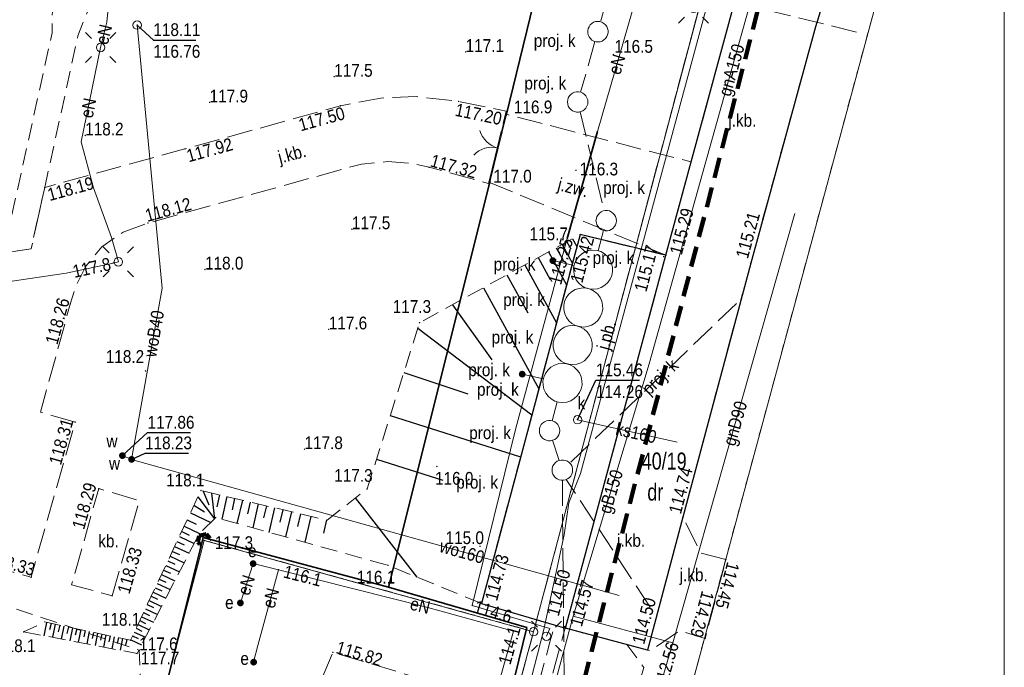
# Model space of a CAD drawing. Header units: metres. Extents: x 6532801 to 6532945, y 6021209 to 6021424.
# Tile 7 of 12: x 6532887 to 6532944, y 6021257 to 6021295. Entities that reach past the tile are written whole.
import ezdxf
from ezdxf.enums import TextEntityAlignment as Align

# ---------------------------------------------------------------- set-up
doc = ezdxf.new("R2010")
doc.units = ezdxf.units.M
doc.header["$MEASUREMENT"] = 0
for name, pattern in [('1.0_0.5', [1.5, 1, -0.5]), ('1.5_0.5', [2, 1.5, -0.5]), ('219-500', [0]), ('4', [1.8, 1.2, -0.6]), ('egug-500', [1, 0.5, -0.5]), ('otob_500', [0])]:
    doc.linetypes.add(name, pattern=pattern)
doc.layers.get('0').update_dxf_attribs({"color": 2, "linetype": 'CONTINUOUS', "lineweight": 5})
for name, color, linetype in [('000 Inne (niezydentyfikowane)', 7, 'CONTINUOUS'), ('202-punkt graniczny', 7, 'CONTINUOUS'), ('203-punkt graniczny', 7, 'CONTINUOUS'), ('210-oznaczenie konturu użytku gruntowego', 7, 'CONTINUOUS'), ('211-numer działki ewidencyjnej', 7, 'CONTINUOUS'), ('218-kontur użytku gruntowego', 7, 'CONTINUOUS'), ('219-działka ewidencyjna', 7, 'CONTINUOUS'), ('brama', 7, 'CONTINUOUS'), ('chodnik', 7, 'CONTINUOUS'), ('elektroenergetyczne urządzenie techniczne', 7, 'CONTINUOUS'), ('elektroenergetyczne urządzenie techniczne-Atr17', 7, 'CONTINUOUS'), ('jezdnia', 7, 'CONTINUOUS'), ('jezdnia-Atr17', 7, 'CONTINUOUS'), ('kanalizacyjne urządzenie techniczne - ob. projektowany', 7, 'CONTINUOUS'), ('kanalizacyjne urządzenie techniczne - ob. projektowany-Atr17', 7, 'CONTINUOUS'), ('komora podziemna', 7, 'CONTINUOUS'), ('krawężnik', 7, 'CONTINUOUS'), ('latarnia', 7, 'CONTINUOUS'), ('Obszar opracowania', 7, 'CONTINUOUS'), ('obszar utwardzony', 7, 'CONTINUOUS'), ('obszar utwardzony-Atr17', 7, 'CONTINUOUS'), ('obudowa ochronna przewodu', 7, 'CONTINUOUS'), ('ogrodzenie trwałe', 7, 'CONTINUOUS'), ('pikieta naturalna', 7, 'CONTINUOUS'), ('pikieta naturalna-Atr2', 7, 'CONTINUOUS'), ('pikieta sztuczna', 7, 'CONTINUOUS'), ('pikieta sztuczna-Atr2', 7, 'CONTINUOUS'), ('przewód elektroenergetyczny podziemny', 7, 'CONTINUOUS'), ('przewód elektroenergetyczny podziemny - ob. projektowany', 7, 'CONTINUOUS'), ('przewód elektroenergetyczny podziemny-Atr1', 7, 'CONTINUOUS'), ('przewód gazowy', 7, 'CONTINUOUS'), ('przewód gazowy-Atr1', 7, 'CONTINUOUS'), ('przewód kanalizacyjny', 7, 'CONTINUOUS'), ('przewód kanalizacyjny - ob. projektowany', 7, 'CONTINUOUS'), ('przewód kanalizacyjny - ob. projektowany-Atr1', 7, 'CONTINUOUS'), ('przewód kanalizacyjny-Atr1', 7, 'CONTINUOUS'), ('przewód telekomunikacyjny podziemny - ob. projektowany', 7, 'CONTINUOUS'), ('przewód wodociągowy', 7, 'CONTINUOUS'), ('przewód wodociągowy-Atr1', 7, 'CONTINUOUS'), ('Ramki i opis wydruku', 7, 'CONTINUOUS'), ('rzędna', 7, 'CONTINUOUS'), ('rzędna-Atr2', 7, 'CONTINUOUS'), ('rzędna-Atr3', 7, 'CONTINUOUS'), ('skarpa nieumocniona', 7, 'CONTINUOUS'), ('studnia kanalizacyjna - ob. projektowany', 7, 'CONTINUOUS'), ('studnia kanalizacyjna - ob. projektowany-Atr17', 7, 'CONTINUOUS'), ('właz do komory lub kanału - okrągły', 7, 'CONTINUOUS'), ('właz do komory lub kanału - okrągły-Atr17', 7, 'CONTINUOUS'), ('zadrzewienie  zakrzewienie', 7, 'CONTINUOUS'), ('zasuwa lub zawór', 7, 'CONTINUOUS'), ('zasuwa lub zawór-Atr17', 7, 'CONTINUOUS')]:
    doc.layers.add(name, color=color, linetype=linetype)
doc.styles.get("Standard").update_dxf_attribs({"font": 'Working1250', "width": 0.75})
doc.linetypes.add('902-500', pattern='A,3.75,0,[1,ksztalty.shx,S=0.5,R=0,X=0,Y=0],3.75', length=7.5)

# ---------------------------------------------------------------- blocks, each defined once
blk = doc.blocks.new('203')
at = {"linetype": 'Continuous', "lineweight": 0}
h = blk.add_hatch(color=0, dxfattribs=at)
edge = h.paths.add_edge_path()
edge.add_arc((0, 0), 0.045, 0, 360)
blk = doc.blocks.new('202')
at = {"color": 0, "linetype": 'Continuous', "lineweight": 0}
blk.add_circle((0, 0), 0.25, dxfattribs=at)
blk = doc.blocks.new('PW01')
at = {"linetype": 'Continuous', "lineweight": 13}
h = blk.add_hatch(color=0, dxfattribs=at)
edge = h.paths.add_edge_path()
edge.add_arc((0, 0), 0.045, 0, 360)
blk = doc.blocks.new('US25')
at = {"linetype": 'Continuous', "lineweight": 0}
h = blk.add_hatch(color=0, dxfattribs=at)
edge = h.paths.add_edge_path()
edge.add_arc((0, 0), 0.2, 0, 360)
blk = doc.blocks.new('US22')
at = {"color": 0, "linetype": 'Continuous', "lineweight": 13}
blk.add_circle((0, 0), 0.25, dxfattribs=at)
blk = doc.blocks.new('SM01')
at = {"color": 0, "linetype": 'Continuous', "lineweight": 13}
for p, q in [((-0.53, 0.531), (-0.883, 0.884)), ((0.531, 0.531), (0.884, 0.884)), ((-0.53, -0.53), (-0.883, -0.883)), ((0.531, -0.53), (0.884, -0.883))]:
    blk.add_line(p, q, dxfattribs=at)
blk.add_circle((0, 0), 0.25, dxfattribs=at)
blk = doc.blocks.new('OK02')
at = {"color": 0, "linetype": 'Continuous', "lineweight": 0}
for centre, start, end in [((-1.5, 0), 0, 60), ((1.5, 0), 120, 180)]:
    blk.add_arc(centre, 1.5, start, end, dxfattribs=at)
blk = doc.blocks.new('US15')
at = {"color": 0, "linetype": 'Continuous', "lineweight": 13}
blk.add_circle((0, 0), 0.25, dxfattribs=at)

msp = doc.modelspace()

# ---------------------------------------------------------------- linework, layer by layer
at = {"layer": '000 Inne (niezydentyfikowane)', "color": 7, "linetype": 'Continuous', "lineweight": 25, "flags": 128}
for points in [[(6532918.77, 6021282.23), (6532918.99, 6021281.82)], [(6532919.1, 6021282.41), (6532919.35, 6021281.95)], [(6532917.68, 6021281.63), (6532918.75, 6021279.69)], [(6532918.14, 6021281.88), (6532918.54, 6021281.14)], [(6532918.48, 6021282.07), (6532919.09, 6021280.96)], [(6532917.08, 6021281.3), (6532917.79, 6021280.02)], [(6532916.29, 6021280.87), (6532918.15, 6021277.47)], [(6532915.24, 6021280.29), (6532916.47, 6021278.05)], [(6532913.86, 6021279.53), (6532917.12, 6021273.59)], [(6532912.03, 6021278.53), (6532914.36, 6021275.29)], [(6532910, 6021277.16), (6532916.7, 6021272.05)], [(6532909.18, 6021274.55), (6532912.94, 6021273.3)], [(6532908.37, 6021272.01), (6532916.04, 6021269.58)], [(6532907.57, 6021269.46), (6532911.46, 6021268.22)], [(6532897.06, 6021267.24), (6532898.04, 6021265.95)], [(6532897.38, 6021267.58), (6532897.71, 6021266.76)], [(6532897.87, 6021267.46), (6532898.04, 6021265.95)], [(6532898.33, 6021267.35), (6532898.18, 6021266.65)], [(6532898.77, 6021267.25), (6532898.46, 6021265.92)], [(6532899.22, 6021267.14), (6532899.07, 6021266.47)], [(6532906.32, 6021267.17), (6532909.94, 6021262.52)], [(6532896.83, 6021266.74), (6532897.44, 6021266.35)], [(6532899.68, 6021267.04), (6532899.36, 6021265.67)], [(6532900.14, 6021266.93), (6532899.98, 6021266.24)], [(6532900.61, 6021266.82), (6532900.29, 6021265.42)], [(6532901.09, 6021266.71), (6532900.92, 6021266)], [(6532901.57, 6021266.59), (6532901.23, 6021265.15)], [(6532896.62, 6021266.29), (6532897.82, 6021265.73)], [(6532902.06, 6021266.48), (6532901.89, 6021265.75)], [(6532902.57, 6021266.36), (6532902.22, 6021264.88)], [(6532903.09, 6021266.24), (6532902.92, 6021265.49)], [(6532903.7, 6021266.09), (6532903.35, 6021264.57)], [(6532896.26, 6021265.52), (6532897.16, 6021265.09)], [(6532896.43, 6021265.88), (6532896.95, 6021265.64)], [(6532904.62, 6021265.88), (6532904.44, 6021265.1)], [(6532895.97, 6021264.9), (6532896.84, 6021264.49)], [(6532896.11, 6021265.2), (6532896.55, 6021264.99)], [(6532895.69, 6021264.32), (6532896.54, 6021263.92)], [(6532895.83, 6021264.61), (6532896.26, 6021264.41)], [(6532895.43, 6021263.75), (6532896.25, 6021263.36)], [(6532895.56, 6021264.03), (6532895.98, 6021263.84)], [(6532895.17, 6021263.2), (6532895.97, 6021262.82)], [(6532895.3, 6021263.48), (6532895.7, 6021263.28)], [(6532894.91, 6021262.67), (6532895.7, 6021262.3)], [(6532895.04, 6021262.93), (6532895.44, 6021262.75)], [(6532894.55, 6021261.89), (6532894.93, 6021261.71)], [(6532894.67, 6021262.15), (6532895.43, 6021261.79)], [(6532894.79, 6021262.4), (6532895.18, 6021262.22)], [(6532894.31, 6021261.39), (6532894.68, 6021261.22)], [(6532894.43, 6021261.64), (6532895.17, 6021261.29)], [(6532894.08, 6021260.9), (6532894.44, 6021260.73)], [(6532894.2, 6021261.14), (6532894.92, 6021260.8)], [(6532893.75, 6021260.19), (6532894.44, 6021259.87)], [(6532893.86, 6021260.43), (6532894.21, 6021260.26)], [(6532893.97, 6021260.66), (6532894.68, 6021260.33)], [(6532888.16, 6021259.86), (6532887.99, 6021259.07)], [(6532888.42, 6021259.8), (6532888.33, 6021259.41)], [(6532888.67, 6021259.75), (6532888.51, 6021258.98)], [(6532888.93, 6021259.7), (6532888.85, 6021259.31)], [(6532889.18, 6021259.64), (6532889.02, 6021258.88)], [(6532889.44, 6021259.59), (6532889.35, 6021259.21)], [(6532893.54, 6021259.74), (6532894.2, 6021259.42)], [(6532893.64, 6021259.96), (6532893.98, 6021259.8)], [(6532889.69, 6021259.53), (6532889.53, 6021258.78)], [(6532889.93, 6021259.48), (6532889.85, 6021259.11)], [(6532890.18, 6021259.43), (6532890.02, 6021258.69)], [(6532890.43, 6021259.38), (6532890.35, 6021259.01)], [(6532890.67, 6021259.33), (6532890.52, 6021258.59)], [(6532890.92, 6021259.27), (6532890.84, 6021258.91)], [(6532891.16, 6021259.22), (6532891.01, 6021258.5)], [(6532891.41, 6021259.17), (6532891.33, 6021258.81)], [(6532891.65, 6021259.12), (6532891.5, 6021258.41)], [(6532891.9, 6021259.07), (6532891.82, 6021258.71)], [(6532892.14, 6021259.01), (6532891.99, 6021258.31)], [(6532893.22, 6021259.06), (6532893.54, 6021258.91)], [(6532893.32, 6021259.28), (6532893.97, 6021258.98)], [(6532893.43, 6021259.51), (6532893.76, 6021259.35)], [(6532892.39, 6021258.96), (6532892.31, 6021258.61)], [(6532892.63, 6021258.91), (6532892.48, 6021258.22)], [(6532892.88, 6021258.86), (6532892.8, 6021258.52)], [(6532893.11, 6021258.83), (6532893.74, 6021258.53)]]:
    msp.add_lwpolyline(points, dxfattribs=at)
at = {"layer": '218-kontur użytku gruntowego', "color": 3, "linetype": 'egug-500', "lineweight": 18, "flags": 128}
for points in [[(6532916.81, 6021259.31), (6532927.56, 6021299.83)], [(6532927.56, 6021299.83), (6532916.81, 6021259.31)], [(6532918.6, 6021228.38), (6532937.08, 6021296.73)], [(6532897.43, 6021264.68), (6532892.4, 6021245.52)], [(6532892.4, 6021245.52), (6532897.43, 6021264.68)], [(6532916.81, 6021259.31), (6532897.43, 6021264.68)], [(6532897.43, 6021264.68), (6532916.81, 6021259.31)], [(6532911.56, 6021240.01), (6532916.81, 6021259.31)], [(6532916.81, 6021259.31), (6532911.56, 6021240.01)]]:
    msp.add_lwpolyline(points, dxfattribs=at)
at = {"layer": '219-działka ewidencyjna', "color": 7, "linetype": '219-500', "lineweight": 18, "flags": 128}
for points in [[(6532916.81, 6021259.31), (6532927.56, 6021299.83)], [(6532918.6, 6021228.38), (6532937.08, 6021296.73)], [(6532892.4, 6021245.52), (6532897.43, 6021264.68)], [(6532897.43, 6021264.68), (6532916.81, 6021259.31)], [(6532911.56, 6021240.01), (6532916.81, 6021259.31)]]:
    msp.add_lwpolyline(points, dxfattribs=at)
at = {"layer": 'brama', "color": 7, "linetype": 'otob_500', "lineweight": 18, "flags": 128}
msp.add_lwpolyline([(6532914.25, 6021285.82), (6532915.2, 6021289.66)], dxfattribs=at)
at = {"layer": 'chodnik', "color": 7, "linetype": '1.0_0.5', "lineweight": 18, "flags": 128}
for points in [[(6532836.38, 6021276.95), (6532836, 6021275.52), (6532837.49, 6021275.09), (6532841.39, 6021274.88), (6532841.86, 6021274.9), (6532857.45, 6021277.24), (6532873.99, 6021279.78), (6532887.25, 6021281.82), (6532888.05, 6021285.42), (6532890, 6021294.34), (6532890.44, 6021295.45), (6532890.98, 6021296.57), (6532891.48, 6021297.36), (6532891.88, 6021297.88), (6532892.05, 6021298.04), (6532892.62, 6021298.83), (6532889.16, 6021299.86), (6532887.46, 6021303.04), (6532888.51, 6021306.47), (6532888.4, 6021306.45), (6532887.42, 6021306.16), (6532886.5, 6021306.03), (6532885.52, 6021306.13), (6532877.88, 6021308.38), (6532877.34, 6021308.96), (6532877.08, 6021309.62), (6532877.04, 6021310.58), (6532878.91, 6021317.42), (6532877.47, 6021317.85), (6532875.56, 6021310.81), (6532872.51, 6021299.67), (6532841.9, 6021276.52), (6532841.48, 6021276.4), (6532837.9, 6021276.61)], [(6532846.75, 6021277.17), (6532846.36, 6021277.93), (6532873.39, 6021298.4), (6532873.92, 6021299.04), (6532875.09, 6021303.24), (6532875.36, 6021303.68), (6532876.32, 6021304.26), (6532877.27, 6021304.48), (6532878.25, 6021304.49), (6532882.1, 6021303.34), (6532883.4, 6021302.59), (6532884.91, 6021301.3), (6532887.28, 6021298.79), (6532887.78, 6021298.01), (6532888.19, 6021296.98), (6532888.5, 6021295.75), (6532888.48, 6021294.51), (6532886.04, 6021283.44), (6532885.63, 6021283.14), (6532876.66, 6021281.75), (6532869.77, 6021280.7)]]:
    msp.add_lwpolyline(points, close=True, dxfattribs=at)
at = {"layer": 'jezdnia', "color": 7, "linetype": '1.5_0.5', "lineweight": 18, "flags": 128}
for points in [[(6532926.08, 6021286.92), (6532924.59, 6021281.44), (6532918.68, 6021259.51), (6532922.3, 6021258.55), (6532923.51, 6021258.23), (6532923.66, 6021258.19), (6532925.4, 6021259.36), (6532926.9, 6021258.91), (6532928.12, 6021263.55), (6532926.64, 6021263.94), (6532925.59, 6021266.05), (6532929.58, 6021280.97), (6532933.39, 6021294.87), (6532933.66, 6021295.75), (6532928.78, 6021296.89)], [(6532878.33, 6021267.69), (6532877.66, 6021265.21), (6532887.25, 6021262.51), (6532889.84, 6021271.63), (6532887.8, 6021272.22), (6532889.55, 6021278.57), (6532889.88, 6021279.64), (6532890.46, 6021280.79), (6532891.41, 6021281.94), (6532892.66, 6021282.8), (6532894.12, 6021283.33), (6532906.68, 6021286.8), (6532908.22, 6021286.94), (6532909.66, 6021286.84), (6532910.66, 6021286.61), (6532914.16, 6021285.66), (6532915.2, 6021289.9), (6532912.4, 6021290.48), (6532909.91, 6021290.76), (6532907.82, 6021290.68), (6532905.44, 6021290.22), (6532896.3, 6021287.69), (6532888.05, 6021285.42), (6532887.25, 6021281.82), (6532873.99, 6021279.78), (6532875.7, 6021276.43), (6532876.73, 6021276.18), (6532882.23, 6021274.64), (6532882.7, 6021274.24), (6532882.92, 6021273.65), (6532882.95, 6021273.05), (6532882.81, 6021272.26), (6532881.85, 6021268.81), (6532881.56, 6021268.2), (6532881.22, 6021267.76), (6532880.76, 6021267.51), (6532880.06, 6021267.35), (6532879.38, 6021267.41)], [(6532914.18, 6021285.74), (6532924.59, 6021281.44), (6532926.08, 6021286.92), (6532915.18, 6021289.73)], [(6532913.74, 6021260.97), (6532918.68, 6021259.51), (6532924.59, 6021281.44), (6532919.54, 6021282.65)], [(6532907.09, 6021255.44), (6532914.21, 6021253.08), (6532914.79, 6021255.15), (6532905, 6021258.1), (6532904.24, 6021256.32), (6532906.12, 6021255.71)]]:
    msp.add_lwpolyline(points, close=True, dxfattribs=at)
msp.add_lwpolyline([(6532912.529, 6021219.41), (6532912.98, 6021221.51), (6532918.95, 6021242.26), (6532923.29, 6021257.2), (6532922.3, 6021258.55), (6532918.66, 6021259.53), (6532914.51, 6021244.27), (6532908.85, 6021221.97), (6532908.29, 6021219.41)], dxfattribs=at)
at = {"layer": 'kanalizacyjne urządzenie techniczne - ob. projektowany', "color": 34, "linetype": 'Continuous', "lineweight": 18, "flags": 128}
for points in [[(6532920.15, 6021294.17), (6532920.07, 6021294.27), (6532920.02, 6021294.39), (6532919.99, 6021294.51), (6532919.99, 6021294.64), (6532920.02, 6021294.76), (6532920.07, 6021294.87), (6532920.14, 6021294.98), (6532920.23, 6021295.06), (6532920.34, 6021295.13), (6532920.46, 6021295.17), (6532920.58, 6021295.18), (6532920.71, 6021295.17), (6532920.83, 6021295.13), (6532920.94, 6021295.07), (6532921.03, 6021294.99), (6532921.11, 6021294.89), (6532921.16, 6021294.77), (6532921.19, 6021294.65), (6532921.19, 6021294.52), (6532921.16, 6021294.4), (6532921.11, 6021294.29), (6532921.04, 6021294.18), (6532920.95, 6021294.1), (6532920.84, 6021294.03), (6532920.72, 6021293.99), (6532920.6, 6021293.98), (6532920.47, 6021293.99), (6532920.35, 6021294.03), (6532920.24, 6021294.09)], [(6532919.46, 6021279.81), (6532919.32, 6021280), (6532919.22, 6021280.22), (6532919.17, 6021280.46), (6532919.16, 6021280.7), (6532919.21, 6021280.93), (6532919.31, 6021281.15), (6532919.45, 6021281.35), (6532919.62, 6021281.51), (6532919.83, 6021281.64), (6532920.06, 6021281.71), (6532920.3, 6021281.74), (6532920.54, 6021281.72), (6532920.77, 6021281.65), (6532920.98, 6021281.53), (6532921.16, 6021281.37), (6532921.3, 6021281.18), (6532921.4, 6021280.96), (6532921.45, 6021280.72), (6532921.46, 6021280.48), (6532921.41, 6021280.25), (6532921.31, 6021280.03), (6532921.17, 6021279.83), (6532921, 6021279.67), (6532920.79, 6021279.54), (6532920.56, 6021279.47), (6532920.32, 6021279.44), (6532920.08, 6021279.46), (6532919.85, 6021279.53), (6532919.64, 6021279.65)], [(6532919.04, 6021279.29), (6532919.25, 6021279.42), (6532919.48, 6021279.49), (6532919.72, 6021279.52), (6532919.96, 6021279.5), (6532920.19, 6021279.43), (6532920.4, 6021279.31), (6532920.58, 6021279.15), (6532920.72, 6021278.96), (6532920.82, 6021278.74), (6532920.87, 6021278.5), (6532920.88, 6021278.26), (6532920.83, 6021278.03), (6532920.73, 6021277.81), (6532920.59, 6021277.61), (6532920.42, 6021277.45), (6532920.21, 6021277.32), (6532919.98, 6021277.25), (6532919.74, 6021277.22), (6532919.5, 6021277.24), (6532919.27, 6021277.31), (6532919.06, 6021277.43), (6532918.88, 6021277.59), (6532918.74, 6021277.78), (6532918.64, 6021278), (6532918.59, 6021278.24), (6532918.58, 6021278.48), (6532918.63, 6021278.71), (6532918.73, 6021278.93), (6532918.87, 6021279.13)], [(6532918.26, 6021275.38), (6532918.12, 6021275.57), (6532918.02, 6021275.79), (6532917.97, 6021276.03), (6532917.96, 6021276.27), (6532918.01, 6021276.5), (6532918.11, 6021276.72), (6532918.25, 6021276.92), (6532918.42, 6021277.08), (6532918.63, 6021277.21), (6532918.86, 6021277.28), (6532919.1, 6021277.31), (6532919.34, 6021277.29), (6532919.57, 6021277.22), (6532919.78, 6021277.1), (6532919.96, 6021276.94), (6532920.1, 6021276.75), (6532920.2, 6021276.53), (6532920.25, 6021276.29), (6532920.26, 6021276.05), (6532920.21, 6021275.82), (6532920.11, 6021275.6), (6532919.97, 6021275.4), (6532919.8, 6021275.24), (6532919.59, 6021275.11), (6532919.36, 6021275.04), (6532919.12, 6021275.01), (6532918.88, 6021275.03), (6532918.65, 6021275.1), (6532918.44, 6021275.22)], [(6532917.66, 6021273.15), (6532917.52, 6021273.34), (6532917.42, 6021273.56), (6532917.37, 6021273.8), (6532917.36, 6021274.04), (6532917.41, 6021274.27), (6532917.51, 6021274.49), (6532917.65, 6021274.69), (6532917.82, 6021274.85), (6532918.03, 6021274.98), (6532918.26, 6021275.05), (6532918.5, 6021275.08), (6532918.74, 6021275.06), (6532918.97, 6021274.99), (6532919.18, 6021274.87), (6532919.36, 6021274.71), (6532919.5, 6021274.52), (6532919.6, 6021274.3), (6532919.65, 6021274.06), (6532919.66, 6021273.82), (6532919.61, 6021273.59), (6532919.51, 6021273.37), (6532919.37, 6021273.17), (6532919.2, 6021273.01), (6532918.99, 6021272.88), (6532918.76, 6021272.81), (6532918.52, 6021272.78), (6532918.28, 6021272.8), (6532918.05, 6021272.87), (6532917.84, 6021272.99)]]:
    msp.add_lwpolyline(points, close=True, dxfattribs=at)
at = {"layer": 'krawężnik', "color": 7, "linetype": 'Continuous', "lineweight": 25, "flags": 128}
for points in [[(6532933.66, 6021295.75), (6532933.39, 6021294.87), (6532929.58, 6021280.97), (6532925.59, 6021266.05), (6532923.51, 6021258.23), (6532918.68, 6021259.51), (6532924.59, 6021281.44), (6532926.08, 6021286.92), (6532928.78, 6021296.89)], [(6532924.59, 6021281.44), (6532919.54, 6021282.65), (6532913.74, 6021260.97), (6532918.68, 6021259.51)]]:
    msp.add_lwpolyline(points, dxfattribs=at)
at = {"layer": 'Obszar opracowania', "color": 3, "linetype": '4', "lineweight": 200, "flags": 128}
msp.add_lwpolyline([(6532859.8, 6021351.42), (6532875.32, 6021346.3), (6532934.68, 6021313.91), (6532914.26, 6021235.16), (6532815.99, 6021257.34), (6532829.54, 6021340.4)], close=True, dxfattribs=at)
at = {"layer": 'Obszar opracowania', "color": 6, "linetype": '4', "lineweight": 200, "flags": 128}
msp.add_lwpolyline([(6532897.06, 6021264.59), (6532897.14, 6021264.94), (6532897.55, 6021265.04), (6532897.76, 6021264.79), (6532897.59, 6021264.43), (6532897.18, 6021264.43), (6532897.07, 6021264.58)], dxfattribs=at)
at = {"layer": 'obszar utwardzony', "color": 7, "linetype": '1.5_0.5', "lineweight": 18, "flags": 128}
msp.add_lwpolyline([(6532892.01, 6021261.42), (6532893.62, 6021267.02), (6532891.23, 6021267.72), (6532889.63, 6021262.07)], close=True, dxfattribs=at)
at = {"layer": 'obudowa ochronna przewodu', "color": 7, "linetype": 'Continuous', "lineweight": 35, "flags": 128}
msp.add_lwpolyline([(6532918.79, 6021282.43), (6532920.56, 6021288.72)], dxfattribs=at)
at = {"layer": 'ogrodzenie trwałe', "color": 7, "linetype": '902-500', "lineweight": 35, "flags": 128}
for points in [[(6532915.2, 6021289.66), (6532918.83, 6021304.52), (6532896.33, 6021311.46), (6532878.6, 6021316.69)], [(6532908.27, 6021261.93), (6532914.25, 6021285.82)], [(6532916.42, 6021259.56), (6532908.27, 6021261.93), (6532897.37, 6021264.85), (6532892.44, 6021245.16), (6532910.71, 6021240.22)], [(6532916.42, 6021259.56), (6532915.7, 6021256.67)]]:
    msp.add_lwpolyline(points, dxfattribs=at)
at = {"layer": 'przewód elektroenergetyczny podziemny', "color": 1, "linetype": 'Continuous', "lineweight": 18, "flags": 128}
for points in [[(6532849.03, 6021323.68), (6532847.28, 6021321.84), (6532854.39, 6021313.88), (6532859.97, 6021317.13), (6532866.1, 6021318.2), (6532870.54, 6021317.81), (6532883.57, 6021315.79), (6532887.35, 6021315.4), (6532889.54, 6021314.13), (6532908.66, 6021308.67), (6532920.57, 6021306.28), (6532926.79, 6021304.62), (6532928.01, 6021302.62), (6532928.37, 6021301.6), (6532928.37, 6021300.93), (6532927.97, 6021299.64), (6532919.57, 6021268.6), (6532918.88, 6021266.88), (6532918.61, 6021265.01), (6532917.42, 6021259.43), (6532912.31, 6021239.61), (6532911.67, 6021239.71)], [(6532917.57, 6021259.04), (6532917.77, 6021259.49), (6532913.2, 6021260.85), (6532915.77, 6021271.28), (6532918.79, 6021282.43), (6532920.56, 6021288.72), (6532922.87, 6021296.66), (6532925.82, 6021295.98), (6532926.22, 6021295.96), (6532926.98, 6021299.53), (6532928.92, 6021299.11), (6532934.85, 6021297.7), (6532936.13, 6021297.23), (6532937.11, 6021297.68), (6532939.16, 6021299.06), (6532940.17, 6021298.88), (6532941.44, 6021300.59)], [(6532891.34, 6021293.65), (6532891.7, 6021295.13), (6532892, 6021298.11), (6532892.65, 6021299.17)], [(6532874.14, 6021278.13), (6532875.25, 6021278.31), (6532889.32, 6021280.38), (6532892.08, 6021280.98), (6532892.38, 6021281.05), (6532891.98, 6021282.48), (6532890.91, 6021285.4), (6532890.2, 6021288.1), (6532891.34, 6021293.65)], [(6532900.31, 6021263.31), (6532899.56, 6021261)], [(6532900.31, 6021263.31), (6532901.8, 6021262.95), (6532900.58, 6021258.49), (6532900.34, 6021257.52)], [(6532901.8, 6021262.95), (6532910.58, 6021260.74), (6532915.62, 6021259.35), (6532913.65, 6021252.36), (6532913.05, 6021250.11)]]:
    msp.add_lwpolyline(points, dxfattribs=at)
at = {"layer": 'przewód elektroenergetyczny podziemny - ob. projektowany', "color": 1, "linetype": '1.5_0.5', "lineweight": 18, "flags": 128}
msp.add_lwpolyline([(6532907.168, 6021219.41), (6532907.52, 6021220.68), (6532908.68, 6021224.86), (6532908.73, 6021226.02), (6532910.7, 6021232.83), (6532911.08, 6021233.44), (6532915.48, 6021249.23), (6532915.47, 6021250.17), (6532917.79, 6021258.77), (6532917.94, 6021259.31)], dxfattribs=at)
at = {"layer": 'przewód gazowy', "color": 52, "linetype": 'Continuous', "lineweight": 18, "flags": 128}
for points in [[(6532888.97, 6021313.22), (6532931.02, 6021301.51), (6532923.61, 6021275.05)], [(6532932.17, 6021283.89), (6532925, 6021258.66), (6532919.14, 6021260.22), (6532916.25, 6021249.56), (6532912.84, 6021237.47), (6532908.184, 6021219.41)], [(6532923.61, 6021275.05), (6532919.14, 6021260.22)], [(6532925, 6021258.66), (6532920.38, 6021242.9), (6532920.15, 6021242.26), (6532920.1, 6021241.69), (6532919.85, 6021239.03), (6532910.9, 6021241.46), (6532904.21, 6021243.4), (6532903.66, 6021243.56), (6532902.82, 6021243.78)]]:
    msp.add_lwpolyline(points, dxfattribs=at)
at = {"layer": 'przewód kanalizacyjny', "color": 34, "linetype": 'Continuous', "lineweight": 18, "flags": 128}
msp.add_lwpolyline([(6532919.4, 6021271.77), (6532925.25, 6021270.46)], dxfattribs=at)
at = {"layer": 'przewód kanalizacyjny - ob. projektowany', "color": 34, "linetype": '1.5_0.5', "lineweight": 18, "flags": 128}
for points in [[(6532921.17, 6021296.66), (6532920.74, 6021295.16)], [(6532920.42, 6021294.01), (6532919.57, 6021291.02)], [(6532919.55, 6021289.87), (6532920.95, 6021284.05)], [(6532920.61, 6021281.7), (6532920.93, 6021282.89)], [(6532919.19, 6021280.84), (6532917.94, 6021281.12)], [(6532928.75, 6021278.61), (6532918.93, 6021269.22)], [(6532916.14, 6021274.45), (6532917.39, 6021274.18)], [(6532917.91, 6021271.7), (6532918.2, 6021272.82)], [(6532917.93, 6021270.56), (6532918.31, 6021269.38)], [(6532918.5, 6021268.21), (6532918.79, 6021237.47)], [(6532923.66, 6021260.75), (6532918.73, 6021268.26)]]:
    msp.add_lwpolyline(points, dxfattribs=at)
at = {"layer": 'przewód telekomunikacyjny podziemny - ob. projektowany', "color": 30, "linetype": '1.5_0.5', "lineweight": 18, "flags": 128}
msp.add_lwpolyline([(6532935.8, 6021294.56), (6532927.62, 6021296.55), (6532931.4, 6021309.79), (6532911.37, 6021315.95), (6532891.07, 6021322.56), (6532888.89, 6021323.53), (6532878.39, 6021327.06), (6532876, 6021331.23), (6532874.73, 6021334.62), (6532875.62, 6021336.63), (6532875.94, 6021337.16), (6532880.64, 6021341.49), (6532881.17, 6021340.69)], dxfattribs=at)
at = {"layer": 'przewód wodociągowy', "color": 5, "linetype": 'Continuous', "lineweight": 18, "flags": 128}
for points in [[(6532893.49, 6021294.97), (6532894.95, 6021279.51), (6532893.16, 6021269.44)], [(6532921.84, 6021261.43), (6532893.16, 6021269.44), (6532892.62, 6021269.66)]]:
    msp.add_lwpolyline(points, dxfattribs=at)
at = {"layer": 'Ramki i opis wydruku', "color": 7, "linetype": 'Continuous', "lineweight": 13, "flags": 128}
msp.add_lwpolyline([(6532801.1, 6021219.46), (6532944.5, 6021219.46), (6532944.5, 6021424.36), (6532801.1, 6021424.36)], close=True, dxfattribs=at)
at = {"layer": 'rzędna-Atr2', "color": 7, "flags": 128}
for points in [[(6532893.49, 6021294.97), (6532894.44, 6021294.09), (6532896.938, 6021294.09)], [(6532919.4, 6021271.77), (6532920.48, 6021274.09), (6532923.041, 6021274.09)], [(6532892.62, 6021269.66), (6532894.1, 6021271.01), (6532896.629, 6021271.01)], [(6532893.16, 6021269.44), (6532893.95, 6021269.8), (6532896.511, 6021269.8)]]:
    msp.add_lwpolyline(points, dxfattribs=at)
at = {"layer": 'skarpa nieumocniona', "color": 7, "linetype": '1.0_0.5', "lineweight": 18, "flags": 128}
msp.add_lwpolyline([(6532886.81, 6021259.3), (6532893.48, 6021258.03), (6532897.14, 6021265.07), (6532898.11, 6021266.02), (6532908.24, 6021263.21), (6532913.74, 6021260.97), (6532919.54, 6021282.65), (6532910.1, 6021277.47), (6532907.01, 6021267.7), (6532904.66, 6021265.87), (6532897.24, 6021267.61), (6532893.1, 6021258.81), (6532888.06, 6021259.88)], close=True, dxfattribs=at)
msp.add_lwpolyline([(6532886.81, 6021259.3), (6532893.48, 6021258.03), (6532897.14, 6021265.07), (6532898.11, 6021266.02), (6532908.24, 6021263.21), (6532913.74, 6021260.97), (6532919.54, 6021282.65), (6532910.1, 6021277.47), (6532907.01, 6021267.7), (6532904.66, 6021265.87), (6532897.24, 6021267.61), (6532893.1, 6021258.81), (6532888.06, 6021259.88)], close=True, dxfattribs=at)
at = {"layer": 'studnia kanalizacyjna - ob. projektowany', "color": 34, "linetype": 'Continuous', "lineweight": 18, "flags": 128}
for points in [[(6532920, 6021290.45), (6532919.99, 6021290.32), (6532919.95, 6021290.2), (6532919.89, 6021290.09), (6532919.8, 6021290), (6532919.7, 6021289.93), (6532919.59, 6021289.88), (6532919.46, 6021289.85), (6532919.34, 6021289.85), (6532919.22, 6021289.88), (6532919.1, 6021289.93), (6532919, 6021290), (6532918.92, 6021290.09), (6532918.85, 6021290.2), (6532918.82, 6021290.32), (6532918.8, 6021290.45), (6532918.82, 6021290.57), (6532918.85, 6021290.69), (6532918.92, 6021290.8), (6532919, 6021290.89), (6532919.1, 6021290.97), (6532919.22, 6021291.02), (6532919.34, 6021291.04), (6532919.46, 6021291.04), (6532919.59, 6021291.02), (6532919.7, 6021290.97), (6532919.8, 6021290.89), (6532919.89, 6021290.8), (6532919.95, 6021290.69), (6532919.99, 6021290.57)], [(6532921.68, 6021283.47), (6532921.67, 6021283.34), (6532921.63, 6021283.22), (6532921.57, 6021283.12), (6532921.48, 6021283.02), (6532921.38, 6021282.95), (6532921.27, 6021282.9), (6532921.15, 6021282.87), (6532921.02, 6021282.87), (6532920.9, 6021282.9), (6532920.78, 6021282.95), (6532920.68, 6021283.02), (6532920.6, 6021283.12), (6532920.53, 6021283.22), (6532920.5, 6021283.34), (6532920.48, 6021283.47), (6532920.5, 6021283.59), (6532920.53, 6021283.71), (6532920.6, 6021283.82), (6532920.68, 6021283.91), (6532920.78, 6021283.99), (6532920.9, 6021284.04), (6532921.02, 6021284.06), (6532921.15, 6021284.06), (6532921.27, 6021284.04), (6532921.38, 6021283.99), (6532921.48, 6021283.91), (6532921.57, 6021283.82), (6532921.63, 6021283.71), (6532921.67, 6021283.59)], [(6532917.2, 6021271.37), (6532917.26, 6021271.48), (6532917.34, 6021271.57), (6532917.45, 6021271.65), (6532917.56, 6021271.7), (6532917.68, 6021271.72), (6532917.81, 6021271.72), (6532917.93, 6021271.7), (6532918.05, 6021271.65), (6532918.15, 6021271.57), (6532918.23, 6021271.48), (6532918.29, 6021271.37), (6532918.33, 6021271.25), (6532918.35, 6021271.13), (6532918.33, 6021271), (6532918.29, 6021270.88), (6532918.23, 6021270.78), (6532918.15, 6021270.68), (6532918.05, 6021270.61), (6532917.93, 6021270.56), (6532917.81, 6021270.53), (6532917.68, 6021270.53), (6532917.56, 6021270.56), (6532917.45, 6021270.61), (6532917.34, 6021270.68), (6532917.26, 6021270.78), (6532917.2, 6021270.88), (6532917.16, 6021271), (6532917.15, 6021271.13), (6532917.16, 6021271.25)], [(6532919.1, 6021268.81), (6532919.09, 6021268.68), (6532919.05, 6021268.56), (6532918.99, 6021268.46), (6532918.9, 6021268.36), (6532918.8, 6021268.29), (6532918.69, 6021268.24), (6532918.56, 6021268.21), (6532918.44, 6021268.21), (6532918.31, 6021268.24), (6532918.2, 6021268.29), (6532918.1, 6021268.36), (6532918.01, 6021268.46), (6532917.95, 6021268.56), (6532917.91, 6021268.68), (6532917.9, 6021268.81), (6532917.91, 6021268.93), (6532917.95, 6021269.05), (6532918.01, 6021269.16), (6532918.1, 6021269.25), (6532918.2, 6021269.33), (6532918.31, 6021269.38), (6532918.44, 6021269.4), (6532918.56, 6021269.4), (6532918.69, 6021269.38), (6532918.8, 6021269.33), (6532918.9, 6021269.25), (6532918.99, 6021269.16), (6532919.05, 6021269.05), (6532919.09, 6021268.93)]]:
    msp.add_lwpolyline(points, close=True, dxfattribs=at)
at = {"layer": 'zadrzewienie  zakrzewienie', "color": 7, "linetype": '1.0_0.5', "lineweight": 18, "flags": 128}
msp.add_lwpolyline([(6532831.99, 6021261.81), (6532857.46, 6021257.54), (6532868.82, 6021257.7), (6532886.04, 6021251.03), (6532892.5, 6021250.89), (6532893.82, 6021252.7), (6532893.61, 6021258.22), (6532870.97, 6021265.81), (6532864.97, 6021263.96), (6532848.32, 6021270.45), (6532834.52, 6021272.1)], close=True, dxfattribs=at)

# ---------------------------------------------------------------- block references
at = {"layer": '202-punkt graniczny', "color": 7, "linetype": 'Continuous', "lineweight": 18}
msp.add_blockref('202', (6532916.81, 6021259.31), dxfattribs=at)
at = {"layer": '203-punkt graniczny', "color": 7, "linetype": 'Continuous', "lineweight": 18}
msp.add_blockref('203', (6532897.43, 6021264.68), dxfattribs=at)
at = {"layer": 'brama', "color": 7, "linetype": 'Continuous', "lineweight": 18, "rotation": 76.104}
msp.add_blockref('OK02', (6532914.725, 6021287.74), dxfattribs=at)
at = {"layer": 'elektroenergetyczne urządzenie techniczne', "color": 1, "linetype": 'Continuous', "lineweight": 18}
for p in [(6532900.31, 6021263.31), (6532899.56, 6021261), (6532900.34, 6021257.52)]:
    msp.add_blockref('US25', p, dxfattribs=at)
at = {"layer": 'kanalizacyjne urządzenie techniczne - ob. projektowany', "color": 34, "linetype": 'Continuous', "lineweight": 18}
for p in [(6532917.94, 6021281.12), (6532916.14, 6021274.45)]:
    msp.add_blockref('US25', p, dxfattribs=at)
at = {"layer": 'komora podziemna', "color": 5, "linetype": 'Continuous', "lineweight": 18}
msp.add_blockref('US15', (6532893.49, 6021294.97), dxfattribs=at)
at = {"layer": 'latarnia', "color": 7, "linetype": 'Continuous', "lineweight": 18}
for p in [(6532926.22, 6021295.96), (6532891.34, 6021293.65), (6532892.38, 6021281.05), (6532917.57, 6021259.04)]:
    msp.add_blockref('SM01', p, dxfattribs=at)
at = {"layer": 'pikieta naturalna', "color": 7, "linetype": 'Continuous', "lineweight": 13}
for p in [(6532912.81, 6021293.39), (6532921.5, 6021293.24), (6532905.08, 6021291.93), (6532897.75, 6021290.42), (6532915.18, 6021289.73), (6532890.43, 6021288.48), (6532919.3, 6021286.43), (6532914.18, 6021285.74), (6532906.12, 6021282.97), (6532918.76, 6021281.48), (6532897.48, 6021280.6), (6532904.76, 6021277.08), (6532910.1, 6021277.47), (6532893.98, 6021274.64), (6532903.33, 6021270.04), (6532911.12, 6021269.02), (6532907.01, 6021267.7), (6532897.24, 6021267.61), (6532898.11, 6021266.02), (6532913.66, 6021264.33), (6532908.24, 6021263.21), (6532886.81, 6021259.3), (6532893.1, 6021258.81), (6532893.48, 6021258.03), (6532893.61, 6021258.22)]:
    msp.add_blockref('PW01', p, dxfattribs=at)
at = {"layer": 'pikieta sztuczna', "color": 7, "linetype": 'Continuous', "lineweight": 13}
for p in [(6532912.4, 6021290.48), (6532905.44, 6021290.22), (6532896.3, 6021287.69), (6532910.66, 6021286.61), (6532888.05, 6021285.42), (6532894.12, 6021283.33), (6532919.54, 6021282.65), (6532924.46, 6021281.36), (6532924.59, 6021281.44), (6532929.58, 6021280.97), (6532889.55, 6021278.57), (6532889.84, 6021271.63), (6532891.23, 6021267.72), (6532925.59, 6021266.05), (6532928.12, 6021263.55), (6532887.25, 6021262.51), (6532892.01, 6021261.42), (6532913.74, 6021260.97), (6532918.64, 6021259.61), (6532918.68, 6021259.51), (6532926.9, 6021258.91), (6532905, 6021258.1), (6532923.51, 6021258.23)]:
    msp.add_blockref('PW01', p, dxfattribs=at)
at = {"layer": 'rzędna', "color": 5, "linetype": 'Continuous', "lineweight": 18}
for p in [(6532893.49, 6021294.97), (6532893.16, 6021269.44)]:
    msp.add_blockref('PW01', p, dxfattribs=at)
at = {"layer": 'rzędna', "color": 1, "linetype": 'Continuous', "lineweight": 18}
for p in [(6532918.79, 6021282.43), (6532901.8, 6021262.95), (6532913.2, 6021260.85), (6532915.62, 6021259.35)]:
    msp.add_blockref('PW01', p, dxfattribs=at)
at = {"layer": 'rzędna', "color": 1, "linetype": 'Continuous', "lineweight": 18, "rotation": 12.35}
msp.add_blockref('PW01', (6532892.08, 6021280.98), dxfattribs=at)
at = {"layer": 'rzędna', "color": 34, "linetype": 'Continuous', "lineweight": 18}
msp.add_blockref('PW01', (6532919.4, 6021271.77), dxfattribs=at)
at = {"layer": 'rzędna', "color": 5, "linetype": 'Continuous', "lineweight": 18, "rotation": 344.27}
msp.add_blockref('PW01', (6532892.62, 6021269.66), dxfattribs=at)
at = {"layer": 'rzędna', "color": 52, "linetype": 'Continuous', "lineweight": 18}
msp.add_blockref('PW01', (6532925, 6021258.66), dxfattribs=at)
at = {"layer": 'właz do komory lub kanału - okrągły', "color": 7, "linetype": 'Continuous', "lineweight": 18}
msp.add_blockref('US22', (6532919.4, 6021271.77), dxfattribs=at)
at = {"layer": 'zasuwa lub zawór', "color": 5, "linetype": 'Continuous', "lineweight": 18, "rotation": 344.27}
msp.add_blockref('US25', (6532892.62, 6021269.66), dxfattribs=at)
at = {"layer": 'zasuwa lub zawór', "color": 5, "linetype": 'Continuous', "lineweight": 18}
msp.add_blockref('US25', (6532893.16, 6021269.44), dxfattribs=at)

# ---------------------------------------------------------------- texts
at = {"layer": '210-oznaczenie konturu użytku gruntowego', "color": 3, "linetype": 'Continuous', "lineweight": 18, "width": 0.79}
msp.add_text('dr', height=1, dxfattribs=at).set_placement((6532923.5, 6021267.02))
at = {"layer": '211-numer działki ewidencyjnej', "color": 7, "linetype": 'Continuous', "lineweight": 18, "width": 0.79}
msp.add_text('40/19', height=1, dxfattribs=at).set_placement((6532923.17, 6021268.84))
at = {"layer": 'elektroenergetyczne urządzenie techniczne-Atr17', "color": 1, "width": 0.9}
for p in [(6532900.01, 6021263.69), (6532898.66, 6021260.65), (6532899.56, 6021257.36)]:
    msp.add_text('e', height=0.75, dxfattribs=at).set_placement(p)
at = {"layer": 'jezdnia-Atr17', "color": 7, "width": 0.9}
for p in [(6532928.26, 6021288.99), (6532921.72, 6021264.3), (6532925.4, 6021262.28)]:
    msp.add_text('j.kb.', height=0.75, dxfattribs=at).set_placement(p)
for s, rotation, p in [('j.kb.', 14.798, (6532901.89, 6021286.82)), ('j.zw.', 345.541, (6532918.17, 6021285.28)), ('j.pb.', 74.918, (6532921.24, 6021275.82))]:
    msp.add_text(s, height=0.75, rotation=rotation, dxfattribs=at).set_placement(p)
at = {"layer": 'kanalizacyjne urządzenie techniczne - ob. projektowany-Atr17', "color": 34, "width": 0.9}
for p in [(6532916.82, 6021293.68), (6532920.28, 6021280.92), (6532914.46, 6021280.54), (6532915.02, 6021278.45), (6532914.34, 6021276.25), (6532912.96, 6021274.33), (6532913.48, 6021273.18)]:
    msp.add_text('proj. k', height=0.75, dxfattribs=at).set_placement(p)
at = {"layer": 'obszar utwardzony-Atr17', "color": 7, "width": 0.9}
msp.add_text('kb.', height=0.75, dxfattribs=at).set_placement((6532891.2, 6021264.27))
at = {"layer": 'pikieta naturalna-Atr2', "color": 7, "width": 0.9}
for s, p in [('117.1', (6532912.81, 6021293.39)), ('116.5', (6532921.57, 6021293.34)), ('117.5', (6532905.08, 6021291.93)), ('117.9', (6532897.75, 6021290.42)), ('116.9', (6532915.65, 6021289.78)), ('118.2', (6532890.43, 6021288.48)), ('116.3', (6532919.52, 6021286.13)), ('117.0', (6532914.44, 6021285.71)), ('117.5', (6532906.12, 6021282.97)), ('115.7', (6532916.57, 6021282.32)), ('118.0', (6532897.48, 6021280.6)), ('117.3', (6532908.52, 6021278.05)), ('117.6', (6532904.76, 6021277.08)), ('118.2', (6532891.64, 6021275.11)), ('117.8', (6532903.33, 6021270.04)), ('117.3', (6532905.08, 6021268.12)), ('118.1', (6532895.19, 6021267.85)), ('116.0', (6532911.01, 6021267.95)), ('117.3', (6532898.05, 6021264.17)), ('115.0', (6532911.63, 6021264.46)), ('116.1', (6532906.41, 6021262.14)), ('118.1', (6532891.41, 6021259.66)), ('118.1', (6532885.25, 6021258.11)), ('117.6', (6532893.61, 6021258.22)), ('117.7', (6532893.71, 6021257.39))]:
    msp.add_text(s, height=0.75, dxfattribs=at).set_placement(p)
at = {"layer": 'pikieta sztuczna-Atr2', "color": 7, "width": 0.9}
for s, rotation, p in [('117.20', 348.297, (6532912.22, 6021290.01)), ('117.50', 15.472, (6532903.01, 6021289.08)), ('117.92', 15.472, (6532896.42, 6021287.26)), ('117.32', 344.814, (6532910.78, 6021287.03)), ('118.19', 15.384, (6532888.24, 6021284.98)), ('118.12', 15.444, (6532893.98, 6021283.75)), ('118.26', 74.592, (6532888.43, 6021276.24)), ('118.31', 74.146, (6532888.64, 6021269.16)), ('118.33', 344.275, (6532884.79, 6021263.69))]:
    msp.add_text(s, height=0.75, rotation=rotation, dxfattribs=at).set_placement(p, align=Align.MIDDLE_LEFT)
for s, rotation, p in [('115.29', 74.826, (6532925.52, 6021281.41)), ('115.21', 74.671, (6532929.41, 6021281.19)), ('115.42', 75.023, (6532919.67, 6021279.76)), ('115.17', 75.106, (6532923.44, 6021279.24)), ('114.74', 75.028, (6532925.47, 6021266.18)), ('114.45', 254.967, (6532928.21, 6021263.46)), ('114.50', 75.049, (6532918.28, 6021260.17)), ('114.57', 74.706, (6532919.64, 6021259.55)), ('114.50', 75.036, (6532923.31, 6021258.52)), ('114.29', 254.967, (6532926.72, 6021261.76)), ('115.82', -16.769, (6532905.13, 6021258.06))]:
    msp.add_text(s, height=0.75, rotation=rotation, dxfattribs=at).set_placement(p)
for s, rotation, p in [('118.29', 74.188, (6532889.64, 6021265.48)), ('118.33', 73.96, (6532892.31, 6021261.69)), ('114.73', 75.023, (6532913.93, 6021261.26))]:
    msp.add_text(s, height=0.75, rotation=rotation, dxfattribs=at).set_placement(p, align=Align.TOP_LEFT)
at = {"layer": 'przewód elektroenergetyczny podziemny-Atr1', "color": 1, "width": 0.9}
for rotation, p in [(76.329, (6532891.39, 6021293.86)), (73.778, (6532921.54, 6021292.1)), (78.392, (6532890.49, 6021289.53)), (72.013, (6532899.72, 6021261.5)), (74.702, (6532901.19, 6021260.73)), (-14.129, (6532909.58, 6021260.99))]:
    msp.add_text('eN', height=0.75, rotation=rotation, dxfattribs=at).set_placement(p, align=Align.MIDDLE_LEFT)
at = {"layer": 'przewód gazowy-Atr1', "color": 40, "width": 0.9}
for s, rotation, p in [('gnA150', 74.355, (6532928.03, 6021290.83)), ('gnD90', 74.136, (6532928.3, 6021270.28)), ('gB150', 73.226, (6532920.97, 6021266.3))]:
    msp.add_text(s, height=0.75, rotation=rotation, dxfattribs=at).set_placement(p, align=Align.MIDDLE_LEFT)
at = {"layer": 'przewód kanalizacyjny - ob. projektowany-Atr1', "color": 34, "width": 0.9}
msp.add_text('proj. k', height=0.75, rotation=43.717, dxfattribs=at).set_placement((6532923.35, 6021273.44), align=Align.MIDDLE_LEFT)
at = {"layer": 'przewód kanalizacyjny-Atr1', "color": 34, "width": 0.9}
msp.add_text('ks160', height=0.75, rotation=-12.622, dxfattribs=at).set_placement((6532921.67, 6021271.26), align=Align.MIDDLE_LEFT)
at = {"layer": 'przewód wodociągowy-Atr1', "color": 5, "width": 0.9}
for s, rotation, p in [('woB40', 79.921, (6532894.23, 6021275.47)), ('wo160', -15.605, (6532911.32, 6021264.37))]:
    msp.add_text(s, height=0.75, rotation=rotation, dxfattribs=at).set_placement(p, align=Align.MIDDLE_LEFT)
at = {"layer": 'rzędna-Atr2', "color": 5, "width": 0.9}
for s, p in [('118.11', (6532894.44, 6021294.098)), ('117.86', (6532894.1, 6021271.018)), ('118.23', (6532893.95, 6021269.808))]:
    msp.add_text(s, height=0.75, dxfattribs=at).set_placement(p, align=Align.BOTTOM_LEFT)
at = {"layer": 'rzędna-Atr2', "color": 1, "width": 0.9}
for s, rotation, p in [('115.25', 74.845, (6532918.06, 6021279.75)), ('117.8', 12.265, (6532889.71, 6021280.47)), ('116.1', -14.129, (6532902.13, 6021262.87)), ('114.6', -16.573, (6532913.34, 6021260.81)), ('114.1', 74.26, (6532915.08, 6021257.42))]:
    msp.add_text(s, height=0.75, rotation=rotation, dxfattribs=at).set_placement(p, align=Align.MIDDLE_LEFT)
at = {"layer": 'rzędna-Atr2', "color": 34, "width": 0.9}
msp.add_text('115.46', height=0.75, dxfattribs=at).set_placement((6532920.48, 6021274.098), align=Align.BOTTOM_LEFT)
at = {"layer": 'rzędna-Atr2', "color": 40, "width": 0.9}
msp.add_text('112.56', height=0.75, rotation=73.662, dxfattribs=at).set_placement((6532924.23, 6021256.02), align=Align.MIDDLE_LEFT)
at = {"layer": 'rzędna-Atr3', "color": 5, "width": 0.9}
msp.add_text('116.76', height=0.75, dxfattribs=at).set_placement((6532894.44, 6021292.822), align=Align.BOTTOM_LEFT)
at = {"layer": 'rzędna-Atr3', "color": 34, "width": 0.9}
msp.add_text('114.26', height=0.75, dxfattribs=at).set_placement((6532920.48, 6021272.822), align=Align.BOTTOM_LEFT)
at = {"layer": 'studnia kanalizacyjna - ob. projektowany-Atr17', "color": 34, "width": 0.9}
for p in [(6532916.27, 6021291.18), (6532920.9, 6021285.04), (6532913.02, 6021270.63), (6532912.26, 6021267.72)]:
    msp.add_text('proj. k', height=0.75, dxfattribs=at).set_placement(p)
at = {"layer": 'właz do komory lub kanału - okrągły-Atr17', "color": 7, "width": 0.9}
msp.add_text('k', height=0.75, dxfattribs=at).set_placement((6532919.4, 6021272.38))
at = {"layer": 'zasuwa lub zawór-Atr17', "color": 5, "width": 0.9}
msp.add_text('w', height=0.75, dxfattribs=at).set_placement((6532891.68, 6021270.14))
msp.add_text('w', height=0.75, dxfattribs=at).set_placement((6532891.83, 6021269.58), align=Align.TOP_LEFT)

doc.saveas('drawing.dxf')
